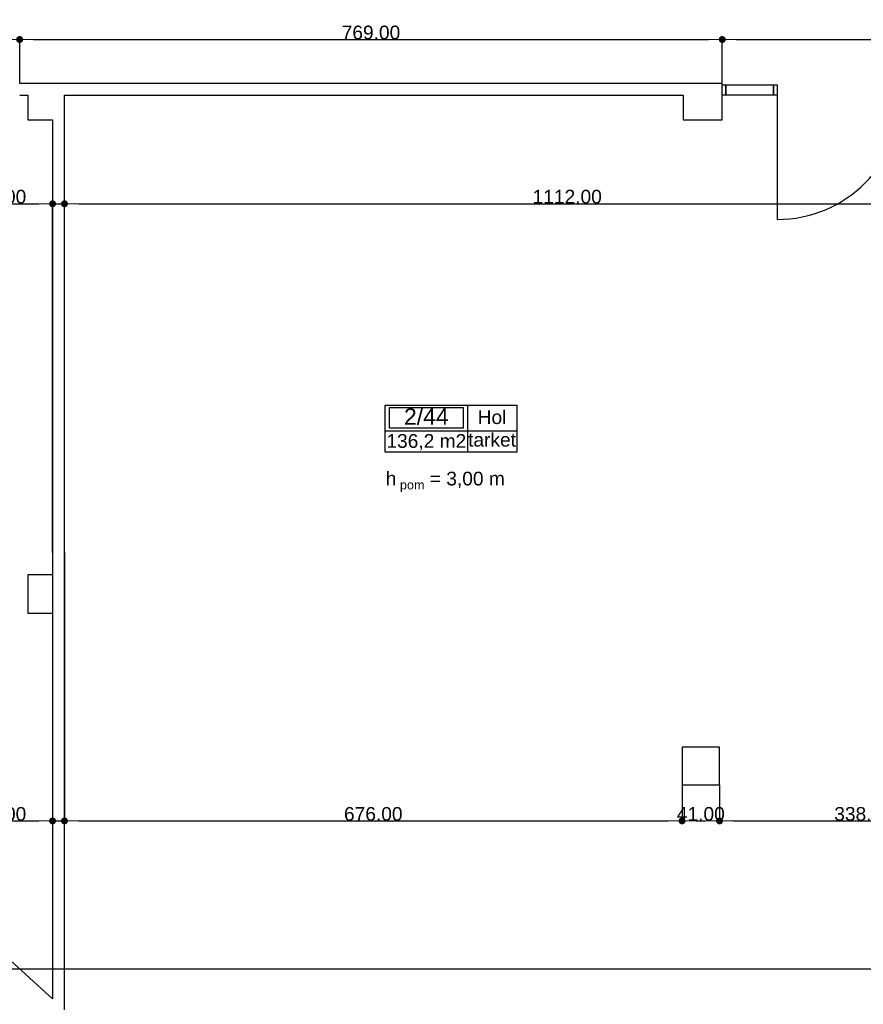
# Model space of a CAD drawing. Header units: millimetres. Extents: x -175445 to -20415, y -559200 to 231527.
# Tile 234 of 256: x -153311 to -144078, y -35153 to -24370. Entities that reach past the tile are written whole.
import ezdxf
from ezdxf.enums import TextEntityAlignment as Align

# ---------------------------------------------------------------- set-up
doc = ezdxf.new("R2010")
doc.units = ezdxf.units.MM
doc.header["$MEASUREMENT"] = 0
for name, color, linetype in [('Drzwi', 7, 'Continuous'), ('Płaszczyzna odcinająca', 7, 'Continuous'), ('Strefa', 7, 'Continuous'), ('Słup', 7, 'Continuous'), ('Tekst', 7, 'Continuous'), ('Wymiary', 63, 'Continuous'), ('Ściana', 7, 'Continuous')]:
    doc.layers.add(name, color=color, linetype=linetype)
doc.styles.add('Arial', font='txt')
doc.styles.add('Times new roman', font='txt')
doc.dimstyles.new('GENERATED_STYLE__1', dxfattribs={"dimtxt": 150, "dimasz": 152, "dimexe": 0.18, "dimexo": 0, "dimgap": 0.09, "dimtad": 1, "dimtih": 1, "dimtoh": 1, "dimlfac": 0.1, "dimzin": 0, "dimdsep": 46, "dimtxsty": 'Arial', "dimblk": 'ARROWHEAD_11', "dimblk1": 'ARROWHEAD_11', "dimblk2": 'ARROWHEAD_11', "dimcen": 0.09, "dimclrd": 114, "dimclre": 114, "dimclrt": 114, "dimazin": 0, "dimtfac": 1, "dimtdec": 4, "dimtmove": 0, "dimatfit": 3, "dimfxl": 1, "dimtolj": 1, "dimtzin": 0, "dimarcsym": 0})

# ---------------------------------------------------------------- blocks, each defined once
blk = doc.blocks.new('Hol_2_44_47', base_point=(-142718, 28186))
at = {"layer": 'Strefa'}
for p, q in [((-143617, 28468), (-142178, 28468)), ((-143617, 27950), (-143617, 28468)), ((-143572, 28442), (-142763, 28442)), ((-143572, 28216), (-143572, 28442)), ((-142763, 28442), (-142763, 28216)), ((-142718, 28468), (-142718, 27950)), ((-142178, 28468), (-142178, 27950)), ((-143617, 28186), (-142178, 28186)), ((-142763, 28216), (-143572, 28216)), ((-142178, 27950), (-143617, 27950))]:
    blk.add_line(p, q, dxfattribs=at)
at = {"layer": 'Strefa', "style": 'Arial'}
for tag, height, p in [('ROOM_NUMBER', 180, (-143168, 28341)), ('ROOM_NAME', 150, (-142448, 28334)), ('ROOM_CALC_AREA', 150, (-143168, 28074)), ('floor_f', 150, (-142448, 28087))]:
    blk.add_attdef(tag, text='', height=height, dxfattribs=at).set_placement(p, align=Align.MIDDLE_CENTER)
blk = doc.blocks.new('ARROWHEAD_11')
at = {"color": 0, "linetype": 'Continuous', "lineweight": 0}
blk.add_line((0, 0), (-1, 0), dxfattribs=at)
at = {"color": 0, "linetype": 'Continuous', "lineweight": 0, "const_width": 0.25, "flags": 128}
blk.add_lwpolyline([(-0.125, 0, 1), (0.125, 0, 1)], format="xyb", close=True, dxfattribs=at)
blk = doc.blocks.new('*D2399')
at = {"layer": 'Defpoints', "color": 0}
for p in [(-161801, -25198), (-152951, -26386), (-152951, -30205)]:
    blk.add_point(p, dxfattribs=at)
at = {"layer": 'Wymiary', "color": 114, "lineweight": -2}
for p, q in [((-161801, -25198), (-161801, -26386)), ((-161649, -26386), (-153103, -26386)), ((-152951, -30205), (-152951, -26386))]:
    blk.add_line(p, q, dxfattribs=at)
at = {"layer": 'Wymiary', "color": 114, "lineweight": -2, "xscale": 152, "yscale": 152, "zscale": 152, "rotation": 180}
blk.add_blockref('ARROWHEAD_11', (-161801, -26386), dxfattribs=at)
at = {"layer": 'Wymiary', "color": 114, "lineweight": -2, "xscale": 152, "yscale": 152, "zscale": 152}
blk.add_blockref('ARROWHEAD_11', (-152951, -26386), dxfattribs=at)
at = {"layer": 'Wymiary', "color": 114, "lineweight": 13, "insert": (-157490, -26309), "char_height": 150, "attachment_point": 5, "style": 'Arial'}
blk.add_mtext('\\A1;885.00', dxfattribs=at)
blk = doc.blocks.new('*D2400')
at = {"layer": 'Defpoints', "color": 0}
for p in [(-152821, -26386), (-152951, -30205), (-152821, -30205)]:
    blk.add_point(p, dxfattribs=at)
at = {"layer": 'Wymiary', "color": 114, "lineweight": -2}
for p, q in [((-153746, -26386), (-153255, -26386)), ((-153255, -26386), (-153103, -26386)), ((-152951, -30205), (-152951, -26386)), ((-152951, -26386), (-152821, -26386)), ((-152821, -30205), (-152821, -26386)), ((-152669, -26386), (-152517, -26386))]:
    blk.add_line(p, q, dxfattribs=at)
at = {"layer": 'Wymiary', "color": 114, "lineweight": -2, "xscale": 152, "yscale": 152, "zscale": 152}
blk.add_blockref('ARROWHEAD_11', (-152951, -26386), dxfattribs=at)
at = {"layer": 'Wymiary', "color": 114, "lineweight": -2, "xscale": 152, "yscale": 152, "zscale": 152, "rotation": 180}
blk.add_blockref('ARROWHEAD_11', (-152821, -26386), dxfattribs=at)
at = {"layer": 'Wymiary', "color": 114, "lineweight": 13, "insert": (-153501, -26309), "char_height": 150, "attachment_point": 5, "style": 'Arial'}
blk.add_mtext('\\A1;13.00', dxfattribs=at)
blk = doc.blocks.new('*D2401')
at = {"layer": 'Defpoints', "color": 0}
for p in [(-141701, -26223), (-141701, -26386), (-152821, -30205)]:
    blk.add_point(p, dxfattribs=at)
at = {"layer": 'Wymiary', "color": 114, "lineweight": -2}
for p, q in [((-141701, -26223), (-141701, -26386)), ((-152821, -30205), (-152821, -26386)), ((-152669, -26386), (-141853, -26386))]:
    blk.add_line(p, q, dxfattribs=at)
at = {"layer": 'Wymiary', "color": 114, "lineweight": -2, "xscale": 152, "yscale": 152, "zscale": 152, "rotation": 180}
blk.add_blockref('ARROWHEAD_11', (-152821, -26386), dxfattribs=at)
at = {"layer": 'Wymiary', "color": 114, "lineweight": -2, "xscale": 152, "yscale": 152, "zscale": 152}
blk.add_blockref('ARROWHEAD_11', (-141701, -26386), dxfattribs=at)
at = {"layer": 'Wymiary', "color": 114, "lineweight": 13, "insert": (-147318, -26309), "char_height": 150, "attachment_point": 5, "style": 'Arial'}
blk.add_mtext('\\A1;1112.00', dxfattribs=at)
blk = doc.blocks.new('*D2473')
at = {"layer": 'Defpoints', "color": 0}
for p in [(-152951, -30205), (-152821, -30205), (-152821, -33145)]:
    blk.add_point(p, dxfattribs=at)
at = {"layer": 'Wymiary', "color": 114, "lineweight": -2}
for p, q in [((-152951, -30205), (-152951, -33146)), ((-152821, -30205), (-152821, -33146)), ((-153746, -33145), (-153255, -33145)), ((-153255, -33145), (-153103, -33145)), ((-152951, -33145), (-152821, -33145)), ((-152669, -33145), (-152517, -33145))]:
    blk.add_line(p, q, dxfattribs=at)
at = {"layer": 'Wymiary', "color": 114, "lineweight": -2, "xscale": 152, "yscale": 152, "zscale": 152}
blk.add_blockref('ARROWHEAD_11', (-152951, -33145), dxfattribs=at)
at = {"layer": 'Wymiary', "color": 114, "lineweight": -2, "xscale": 152, "yscale": 152, "zscale": 152, "rotation": 180}
blk.add_blockref('ARROWHEAD_11', (-152821, -33145), dxfattribs=at)
at = {"layer": 'Wymiary', "color": 114, "lineweight": 13, "insert": (-153501, -33069), "char_height": 150, "attachment_point": 5, "style": 'Arial'}
blk.add_mtext('\\A1;13.00', dxfattribs=at)
blk = doc.blocks.new('*D2474')
at = {"layer": 'Defpoints', "color": 0}
for p in [(-152821, -30205), (-146061, -32748), (-146061, -33145)]:
    blk.add_point(p, dxfattribs=at)
at = {"layer": 'Wymiary', "color": 114, "lineweight": -2}
for p, q in [((-152821, -30205), (-152821, -33146)), ((-146061, -32748), (-146061, -33146)), ((-152669, -33145), (-146213, -33145))]:
    blk.add_line(p, q, dxfattribs=at)
at = {"layer": 'Wymiary', "color": 114, "lineweight": -2, "xscale": 152, "yscale": 152, "zscale": 152, "rotation": 180}
blk.add_blockref('ARROWHEAD_11', (-152821, -33145), dxfattribs=at)
at = {"layer": 'Wymiary', "color": 114, "lineweight": -2, "xscale": 152, "yscale": 152, "zscale": 152}
blk.add_blockref('ARROWHEAD_11', (-146061, -33145), dxfattribs=at)
at = {"layer": 'Wymiary', "color": 114, "lineweight": 13, "insert": (-149441, -33069), "char_height": 150, "attachment_point": 5, "style": 'Arial'}
blk.add_mtext('\\A1;676.00', dxfattribs=at)
blk = doc.blocks.new('*D2475')
at = {"layer": 'Defpoints', "color": 0}
for p in [(-146061, -32748), (-145651, -32748), (-145651, -33145)]:
    blk.add_point(p, dxfattribs=at)
at = {"layer": 'Wymiary', "color": 114, "lineweight": -2}
for p, q in [((-146061, -32748), (-146061, -33146)), ((-145651, -32748), (-145651, -33146)), ((-145909, -33145), (-145803, -33145))]:
    blk.add_line(p, q, dxfattribs=at)
at = {"layer": 'Wymiary', "color": 114, "lineweight": -2, "xscale": 152, "yscale": 152, "zscale": 152, "rotation": 180}
blk.add_blockref('ARROWHEAD_11', (-146061, -33145), dxfattribs=at)
at = {"layer": 'Wymiary', "color": 114, "lineweight": -2, "xscale": 152, "yscale": 152, "zscale": 152}
blk.add_blockref('ARROWHEAD_11', (-145651, -33145), dxfattribs=at)
at = {"layer": 'Wymiary', "color": 114, "lineweight": 13, "insert": (-145856, -33069), "char_height": 150, "attachment_point": 5, "style": 'Arial'}
blk.add_mtext('\\A1;41.00', dxfattribs=at)
blk = doc.blocks.new('*D2476')
at = {"layer": 'Defpoints', "color": 0}
for p in [(-145651, -32748), (-142271, -33145), (-142271, -34053)]:
    blk.add_point(p, dxfattribs=at)
at = {"layer": 'Wymiary', "color": 114, "lineweight": -2}
for p, q in [((-145651, -32748), (-145651, -33146)), ((-145499, -33145), (-142423, -33145)), ((-142271, -34053), (-142271, -33145))]:
    blk.add_line(p, q, dxfattribs=at)
at = {"layer": 'Wymiary', "color": 114, "lineweight": -2, "xscale": 152, "yscale": 152, "zscale": 152, "rotation": 180}
blk.add_blockref('ARROWHEAD_11', (-145651, -33145), dxfattribs=at)
at = {"layer": 'Wymiary', "color": 114, "lineweight": -2, "xscale": 152, "yscale": 152, "zscale": 152}
blk.add_blockref('ARROWHEAD_11', (-142271, -33145), dxfattribs=at)
at = {"layer": 'Wymiary', "color": 114, "lineweight": 13, "insert": (-144075, -33069), "char_height": 150, "attachment_point": 5, "style": 'Arial'}
blk.add_mtext('\\A1;338.00', dxfattribs=at)
blk = doc.blocks.new('*D2956')
at = {"layer": 'Defpoints', "color": 0}
for p in [(-153311, -24587), (-154511, -25068), (-153311, -25068)]:
    blk.add_point(p, dxfattribs=at)
at = {"layer": 'Wymiary', "color": 114, "lineweight": -2}
for p, q in [((-154511, -25068), (-154511, -24587)), ((-154359, -24587), (-153463, -24587)), ((-153311, -25068), (-153311, -24587))]:
    blk.add_line(p, q, dxfattribs=at)
at = {"layer": 'Wymiary', "color": 114, "lineweight": -2, "xscale": 152, "yscale": 152, "zscale": 152, "rotation": 180}
blk.add_blockref('ARROWHEAD_11', (-154511, -24587), dxfattribs=at)
at = {"layer": 'Wymiary', "color": 114, "lineweight": -2, "xscale": 152, "yscale": 152, "zscale": 152}
blk.add_blockref('ARROWHEAD_11', (-153311, -24587), dxfattribs=at)
at = {"layer": 'Wymiary', "color": 114, "lineweight": 13, "insert": (-153911, -24511), "char_height": 150, "attachment_point": 5, "style": 'Arial'}
blk.add_mtext('\\A1;120.00', dxfattribs=at)
blk = doc.blocks.new('*D2957')
at = {"layer": 'Defpoints', "color": 0}
for p in [(-145621, -24587), (-153311, -25068), (-145621, -25068)]:
    blk.add_point(p, dxfattribs=at)
at = {"layer": 'Wymiary', "color": 114, "lineweight": -2}
for p, q in [((-153311, -25068), (-153311, -24587)), ((-153159, -24587), (-145773, -24587)), ((-145621, -25068), (-145621, -24587))]:
    blk.add_line(p, q, dxfattribs=at)
at = {"layer": 'Wymiary', "color": 114, "lineweight": -2, "xscale": 152, "yscale": 152, "zscale": 152, "rotation": 180}
blk.add_blockref('ARROWHEAD_11', (-153311, -24587), dxfattribs=at)
at = {"layer": 'Wymiary', "color": 114, "lineweight": -2, "xscale": 152, "yscale": 152, "zscale": 152}
blk.add_blockref('ARROWHEAD_11', (-145621, -24587), dxfattribs=at)
at = {"layer": 'Wymiary', "color": 114, "lineweight": 13, "insert": (-149466, -24511), "char_height": 150, "attachment_point": 5, "style": 'Arial'}
blk.add_mtext('\\A1;769.00', dxfattribs=at)
blk = doc.blocks.new('*D2958')
at = {"layer": 'Defpoints', "color": 0}
for p in [(-141701, -24587), (-145621, -25068), (-141701, -25068)]:
    blk.add_point(p, dxfattribs=at)
at = {"layer": 'Wymiary', "color": 114, "lineweight": -2}
for p, q in [((-145621, -25068), (-145621, -24587)), ((-145469, -24587), (-141853, -24587)), ((-141701, -25068), (-141701, -24587))]:
    blk.add_line(p, q, dxfattribs=at)
at = {"layer": 'Wymiary', "color": 114, "lineweight": -2, "xscale": 152, "yscale": 152, "zscale": 152, "rotation": 180}
blk.add_blockref('ARROWHEAD_11', (-145621, -24587), dxfattribs=at)
at = {"layer": 'Wymiary', "color": 114, "lineweight": -2, "xscale": 152, "yscale": 152, "zscale": 152}
blk.add_blockref('ARROWHEAD_11', (-141701, -24587), dxfattribs=at)
at = {"layer": 'Wymiary', "color": 114, "lineweight": 13, "insert": (-143661, -24510), "char_height": 150, "attachment_point": 5, "style": 'Arial'}
blk.add_mtext('\\A1;392.00', dxfattribs=at)
blk = doc.blocks.new('*D3104')
at = {"layer": 'Defpoints', "color": 0}
for p in [(-171146, -21885), (-73251, -36498), (-73251, -44436)]:
    blk.add_point(p, dxfattribs=at)
at = {"layer": 'Wymiary', "color": 114, "lineweight": -2}
for p, q in [((-171146, -21885), (-171146, -44436)), ((-73251, -36498), (-73251, -44436)), ((-170994, -44436), (-73403, -44436))]:
    blk.add_line(p, q, dxfattribs=at)
at = {"layer": 'Wymiary', "color": 114, "lineweight": -2, "xscale": 152, "yscale": 152, "zscale": 152, "rotation": 180}
blk.add_blockref('ARROWHEAD_11', (-171146, -44436), dxfattribs=at)
at = {"layer": 'Wymiary', "color": 114, "lineweight": -2, "xscale": 152, "yscale": 152, "zscale": 152}
blk.add_blockref('ARROWHEAD_11', (-73251, -44436), dxfattribs=at)
at = {"layer": 'Wymiary', "color": 114, "lineweight": 13, "insert": (-122199, -44359), "char_height": 150, "attachment_point": 5, "style": 'Arial'}
blk.add_mtext('\\A1;9790', dxfattribs=at)

msp = doc.modelspace()

# ---------------------------------------------------------------- linework, layer by layer
at = {"layer": 'Drzwi'}
for p, q in [((-145620.722, -25083.06), (-145580.722, -25083.06)), ((-145620.722, -25198.06), (-145620.722, -25083.06)), ((-145620.722, -25198.06), (-145620.722, -25083.06)), ((-145580.722, -25198.06), (-145580.722, -25083.06)), ((-145580.722, -25083.06), (-145060.722, -25083.06)), ((-145580.722, -25083.06), (-145580.722, -25198.06)), ((-145060.722, -25083.06), (-145060.722, -25198.06)), ((-145060.722, -25083.06), (-145020.722, -25083.06)), ((-145060.722, -25198.06), (-145060.722, -25083.06)), ((-145020.722, -25083.06), (-145020.722, -25198.06)), ((-145580.722, -25198.06), (-145620.722, -25198.06)), ((-145060.722, -25198.06), (-145580.722, -25198.06)), ((-145020.722, -25198.06), (-145060.722, -25198.06)), ((-145020.722, -25198.06), (-145020.722, -26558.06))]:
    msp.add_line(p, q, dxfattribs=at)
msp.add_arc((-145020.722, -25198.06), 1360, 270, 0, dxfattribs=at)
at = {"layer": 'Płaszczyzna odcinająca'}
msp.add_line((-72997.99, -34770.353), (-170770.681, -34770.353), dxfattribs=at)
at = {"layer": 'Słup'}
for p, q in [((-153220.722, -25198.061), (-153220.722, -25468.06)), ((-146050.722, -25198.06), (-146050.722, -25468.06)), ((-145620.722, -25468.06), (-145620.722, -25198.06)), ((-153220.722, -25468.06), (-152950.722, -25468.06)), ((-146050.722, -25468.06), (-145620.722, -25468.06)), ((-152950.722, -30448.06), (-153220.722, -30448.06)), ((-153220.722, -30448.06), (-153220.722, -30868.06)), ((-153220.722, -30868.06), (-152950.722, -30868.06)), ((-145650.722, -32338.06), (-146060.722, -32338.06)), ((-146060.722, -32338.06), (-146060.722, -32748.06)), ((-145650.722, -32748.06), (-145650.722, -32338.06)), ((-146060.722, -32748.06), (-145650.722, -32748.06))]:
    msp.add_line(p, q, dxfattribs=at)
at = {"layer": 'Ściana'}
for p, q in [((-145620.722, -25083.06), (-145620.722, -25068.06)), ((-145620.722, -25198.06), (-145620.722, -25083.06))]:
    msp.add_line(p, q, dxfattribs=at)
at = {"layer": 'Ściana', "flags": 128}
for points in [[(-145620.722, -25068.06), (-153310.722, -25068.06)], [(-153310.722, -25198.06), (-153220.722, -25198.06)], [(-152820.722, -25198.06), (-146050.722, -25198.06)], [(-152820.722, -35212.801), (-152820.722, -25198.06)], [(-152950.722, -25468.06), (-152950.722, -30448.061)], [(-152950.722, -30868.06), (-152950.722, -35094.149)], [(-152950.722, -35094.149), (-156632.56, -31733.726)]]:
    msp.add_lwpolyline(points, dxfattribs=at)

# ---------------------------------------------------------------- block references
at = {"layer": 'Strefa'}
ref = msp.add_blockref('Hol_2_44_47', (-148411.016, -28871.787), dxfattribs=at)
ref.add_attrib('ROOM_NAME', 'Hol', dxfattribs={"color": 7, "height": 150, "style": 'Arial'}).set_placement((-148141.015, -28722.97), align=Align.MIDDLE_CENTER)
ref.add_attrib('ROOM_NUMBER', '2/44', dxfattribs={"color": 7, "height": 180, "style": 'Arial'}).set_placement((-148860.296, -28716.839), align=Align.MIDDLE_CENTER)
ref.add_attrib('ROOM_CALC_AREA', '136,2 m2', dxfattribs={"color": 7, "height": 150, "style": 'Arial'}).set_placement((-148860.296, -28983.841), align=Align.MIDDLE_CENTER)
ref.add_attrib('floor_f', 'tarket', dxfattribs={"color": 7, "height": 150, "style": 'Arial'}).set_placement((-148141.015, -28970.47), align=Align.MIDDLE_CENTER)

# ---------------------------------------------------------------- texts
at = {"layer": 'Tekst', "insert": (-148652.617, -29276.58), "char_height": 150, "attachment_point": 2, "style": 'Times new roman'}
msp.add_mtext('\\A1;{\\fArial|b0|i0|c0|p38;h\\fArial|b0|i0|c0|p38;\\A1{\\H.66x;\\S ^  pom;}\\fArial|b0|i0|c0|p38; = 3,00 m}', dxfattribs=at)

# ---------------------------------------------------------------- dimensions: what is measured, and where the dimension line sits
at = {"layer": 'Wymiary', "color": 114, "lineweight": 13}
dim = msp.add_linear_dim(base=(-73250.715, -44436.085), p1=(-171146.377, -21885.197), p2=(-73250.715, -36498.101), text='9790', dimstyle='GENERATED_STYLE__1', dxfattribs=at)
dim.commit()
dim.dimension.update_dxf_attribs({"geometry": '*D3104', "text_midpoint": (-122198.546, -44436.085), "dimtype": 160})
for base, p1, p2, picture, middle in [((-153310.722, -24587.223), (-154510.722, -25068.06), (-153310.722, -25068.06), '*D2956', (-153910.722, -24587.223)), ((-145620.722, -24587.223), (-153310.722, -25068.06), (-145620.722, -25068.06), '*D2957', (-149465.722, -24587.223)), ((-141700.722, -24587.223), (-145620.722, -25068.06), (-141700.722, -25068.06), '*D2958', (-143660.722, -24587.223)), ((-152950.722, -26386.039), (-161800.722, -25198.06), (-152950.722, -30205.431), '*D2399', (-157489.551, -26386.039)), ((-152820.722, -26386.039), (-152950.722, -30205.431), (-152820.722, -30205.431), '*D2400', (-153500.583, -26386.039)), ((-141700.722, -26386.039), (-152820.722, -30205.431), (-141700.722, -26223.06), '*D2401', (-147317.636, -26386.039)), ((-152820.722, -33145.396), (-152950.722, -30205.431), (-152820.722, -30205.431), '*D2473', (-153500.583, -33145.396)), ((-146060.722, -33145.396), (-152820.722, -30205.431), (-146060.722, -32748.06), '*D2474', (-149440.722, -33145.396)), ((-145650.722, -33145.396), (-146060.722, -32748.06), (-145650.722, -32748.06), '*D2475', (-145855.722, -33145.396)), ((-142270.722, -33145.396), (-145650.722, -32748.06), (-142270.722, -34053.06), '*D2476', (-144074.551, -33145.396))]:
    dim = msp.add_linear_dim(base=base, p1=p1, p2=p2, dimstyle='GENERATED_STYLE__1', dxfattribs=at)
    dim.commit()
    dim.dimension.update_dxf_attribs({"geometry": picture, "text_midpoint": middle, "dimtype": 160})

doc.saveas('drawing.dxf')
